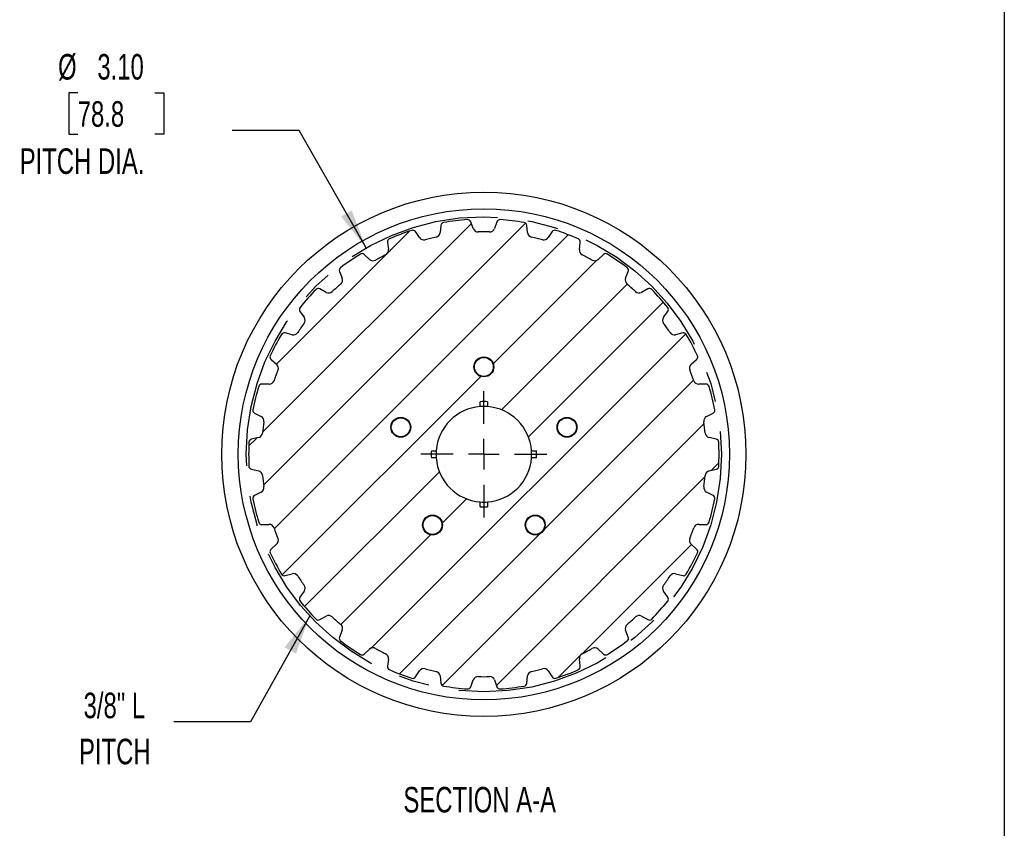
# Model space of a CAD drawing. Header units: inches. Extents: x 0.5 to 21.5, y 0.5 to 16.5.
# Tile 4 of 5: x 15.1 to 21.5, y 5.9 to 11.2. Entities that reach past the tile are written whole.
import ezdxf

# ---------------------------------------------------------------- set-up
doc = ezdxf.new("R2010")
doc.units = ezdxf.units.IN
doc.header["$LTSCALE"] = 2
doc.header["$MEASUREMENT"] = 0
doc.linetypes.add('CENTERX2', pattern=[0.8, 0.5, -0.1, 0.1, -0.1])
doc.layers.add('CENTER', color=40, linetype='CENTERX2')
doc.layers.add('HATCH', color=6, linetype='Continuous')
doc.layers.add('DIMENSIONS', color=140, linetype='Continuous', lineweight=25)
doc.layers.add('TEXT', color=140, linetype='Continuous', lineweight=25)
doc.styles.add('SLDTEXTSTYLE0', font='TXT', dxfattribs={"width": 0.7})
doc.dimstyles.new('SLDDIMSTYLE0', dxfattribs={"dimtxt": 0.169922, "dimasz": 0.26, "dimexe": 0, "dimexo": 0.0625, "dimgap": 0.04248, "dimtad": 0, "dimtih": 1, "dimtoh": 1, "dimrnd": 1e-09, "dimzin": 4, "dimdsep": 46, "dimtxsty": 'SLDTEXTSTYLE0', "dimsah": 1, "dimcen": 0, "dimadec": 0, "dimazin": 1, "dimtfac": 1, "dimtofl": 0, "dimtmove": 0, "dimatfit": 3, "dimfxl": 0, "dimfrac": 2, "dimtolj": 1, "dimtzin": 12, "dimarcsym": 0})
doc.dimstyles.new('SLDDIMSTYLE4', dxfattribs={"dimtxt": 0.18, "dimasz": 0.26, "dimexe": 0, "dimexo": 0.0625, "dimgap": 0, "dimtad": 0, "dimtih": 1, "dimtoh": 1, "dimdec": 0, "dimrnd": 1e-09, "dimzin": 0, "dimdsep": 46, "dimtxsty": 'Standard', "dimsah": 1, "dimcen": 0.09, "dimadec": 0, "dimazin": 0, "dimtfac": 0.26, "dimtdec": 0, "dimtofl": 0, "dimtmove": 0, "dimatfit": 3, "dimfxl": 0, "dimfrac": 2, "dimtolj": 1, "dimtzin": 0, "dimarcsym": 0})

# ---------------------------------------------------------------- blocks, each defined once
blk = doc.blocks.new('_D')
at = {"layer": 'DIMENSIONS'}
for p, q in [((15.4457, 10.7395), (15.3886, 10.7395)), ((15.3886, 10.7395), (15.3886, 10.4694)), ((15.9506, 10.7395), (16.0077, 10.7395)), ((16.0077, 10.7395), (16.0077, 10.4694)), ((16.8921, 10.4927), (16.4546, 10.4927)), ((17.3302, 9.7254), (16.8921, 10.4927)), ((15.3886, 10.4694), (15.4457, 10.4694)), ((16.0077, 10.4694), (15.9506, 10.4694))]:
    blk.add_line(p, q, dxfattribs=at)
blk.add_solid([(17.3302, 9.7254), (17.236, 9.971), (17.1665, 9.9314)], dxfattribs=at)
at = {"layer": 'DIMENSIONS', "char_height": 0.16667, "attachment_point": 1, "style": 'SLDTEXTSTYLE0'}
for s, insert in [('%%c', (15.3174, 10.9924)), ('3.10', (15.574, 10.9924)), ('78.8', (15.4457, 10.6843)), ('PITCH DIA.', (15.0667, 10.3762))]:
    blk.add_mtext(s, dxfattribs=dict(at, insert=insert))
blk = doc.blocks.new('SW_CENTERMARKSYMBOL_1')
at = {"layer": 'CENTER', "color": 0}
for p, q in [((0, 0.2), (0, 0.4125)), ((0, 0), (0, 0.1)), ((-0.2, 0), (-0.4125, 0)), ((0, 0), (-0.1, 0)), ((0, 0), (0, -0.1)), ((0, 0), (0.1, 0)), ((0.2, 0), (0.4125, 0)), ((0, -0.2), (0, -0.4125))]:
    blk.add_line(p, q, dxfattribs=at)

msp = doc.modelspace()

# ---------------------------------------------------------------- hatches: boundary and pattern name
at = {"layer": 'HATCH'}
h = msp.add_hatch(dxfattribs=at)
h.set_pattern_fill('ANSI31', color=256, scale=2, style=0)
edge = h.paths.add_edge_path(flags=0)
edge.add_arc((18.0995, 8.3775), 1.5368, 80.13655, 86.0173)
edge.add_arc((18.2048, 9.8898), 0.0209, 86.0173, 160)
edge.add_line((18.1852, 9.8969), (18.169, 9.8523))
edge.add_arc((18.1372, 9.8639), 0.0339, 268.55053, 340, ccw=False)
edge.add_arc((18.0995, 8.3775), 1.453, 88.55053, 91.44947)
edge.add_arc((18.0619, 9.8639), 0.0339, 200, 271.44947, ccw=False)
edge.add_line((18.0301, 9.8523), (18.0139, 9.8969))
edge.add_arc((17.9943, 9.8898), 0.0209, 20, 93.9827)
edge.add_arc((18.0995, 8.3775), 1.5368, 93.9827, 99.86345)
edge.add_arc((17.8399, 9.8711), 0.0209, 99.86345, 173.84615)
edge.add_line((17.8191, 9.8733), (17.814, 9.826))
edge.add_arc((17.7804, 9.8297), 0.0339, 282.39669, 353.84615, ccw=False)
edge.add_arc((18.0995, 8.3775), 1.453, 102.39669, 105.29562)
edge.add_arc((17.7073, 9.8117), 0.0339, 213.84615, 285.29562, ccw=False)
edge.add_line((17.6792, 9.7928), (17.6527, 9.8323))
edge.add_arc((17.6354, 9.8207), 0.0209, 33.84615, 107.82885)
edge.add_arc((18.0995, 8.3775), 1.5368, 107.82885, 113.70961)
edge.add_arc((17.49, 9.7655), 0.0209, 113.70961, 187.69231)
edge.add_line((17.4693, 9.7627), (17.4757, 9.7156))
edge.add_arc((17.4421, 9.7111), 0.0339, -63.75716, 7.69231, ccw=False)
edge.add_arc((18.0995, 8.3775), 1.453, 116.24284, 119.14177)
edge.add_arc((17.3755, 9.6761), 0.0339, 227.69231, 299.14177, ccw=False)
edge.add_line((17.3527, 9.6511), (17.3176, 9.6831))
edge.add_arc((17.3035, 9.6677), 0.0209, 47.69231, 121.67501)
edge.add_arc((18.0995, 8.3775), 1.5368, 121.67501, 127.55576)
edge.add_arc((17.1755, 9.5793), 0.0209, 127.55576, 201.53846)
edge.add_line((17.1561, 9.5716), (17.1736, 9.5274))
edge.add_arc((17.1421, 9.515), 0.0339, -49.91101, 21.53846, ccw=False)
edge.add_arc((18.0995, 8.3775), 1.453, 130.08899, 132.98793)
edge.add_arc((17.0858, 9.4651), 0.0339, 241.53846, 312.98793, ccw=False)
edge.add_line((17.0696, 9.4354), (17.0279, 9.458))
edge.add_arc((17.0179, 9.4397), 0.0209, 61.53846, 135.52116)
edge.add_arc((18.0995, 8.3775), 1.5368, 135.52116, 141.40192)
edge.add_arc((16.9148, 9.3233), 0.0209, 141.40192, 215.38462)
edge.add_line((16.8978, 9.3112), (16.9253, 9.2724))
edge.add_arc((16.8977, 9.2528), 0.0339, -36.06485, 35.38462, ccw=False)
edge.add_arc((18.0995, 8.3775), 1.453, 143.93515, 146.83408)
edge.add_arc((16.855, 9.1909), 0.0339, 255.38462, 326.83408, ccw=False)
edge.add_line((16.8464, 9.1581), (16.8004, 9.1701))
edge.add_arc((16.7952, 9.15), 0.0209, 75.38462, 149.36731)
edge.add_arc((18.0995, 8.3775), 1.5368, 149.36731, 155.24807)
edge.add_arc((16.7229, 9.0122), 0.0209, 155.24807, 229.23077)
edge.add_line((16.7093, 8.9964), (16.7452, 8.9654))
edge.add_arc((16.7231, 8.9398), 0.0339, -22.2187, 49.23077, ccw=False)
edge.add_arc((18.0995, 8.3775), 1.453, 157.7813, 160.68024)
edge.add_arc((16.6965, 8.8694), 0.0339, 269.23077, 340.68024, ccw=False)
edge.add_line((16.696, 8.8356), (16.6485, 8.8362))
edge.add_arc((16.6482, 8.8153), 0.0209, 89.23077, 163.21347)
edge.add_arc((18.0995, 8.3775), 1.5368, 163.21347, 169.09422)
edge.add_arc((16.611, 8.6643), 0.0209, 169.09422, 243.07692)
edge.add_line((16.6015, 8.6457), (16.6439, 8.6242))
edge.add_arc((16.6286, 8.594), 0.0339, -8.37254, 63.07692, ccw=False)
edge.add_arc((18.0995, 8.3775), 1.453, 171.62746, 174.52639)
edge.add_arc((16.6195, 8.5194), 0.0339, 283.07692, 354.52639, ccw=False)
edge.add_line((16.6272, 8.4864), (16.5809, 8.4756))
edge.add_arc((16.5856, 8.4553), 0.0209, 103.07692, 177.05962)
edge.add_arc((18.0995, 8.3775), 1.5368, 177.05962, 182.94038)
edge.add_arc((16.5856, 8.2998), 0.0209, 182.94038, 256.92308)
edge.add_line((16.5809, 8.2794), (16.6272, 8.2687))
edge.add_arc((16.6195, 8.2357), 0.0339, 5.47361, 76.92308, ccw=False)
edge.add_arc((18.0995, 8.3775), 1.453, 185.47361, 188.37254)
edge.add_arc((16.6286, 8.161), 0.0339, -63.07692, 8.37254, ccw=False)
edge.add_line((16.6439, 8.1308), (16.6015, 8.1093))
edge.add_arc((16.611, 8.0907), 0.0209, 116.92308, 190.90578)
edge.add_arc((18.0995, 8.3775), 1.5368, 190.90578, 196.78653)
edge.add_arc((16.6482, 7.9397), 0.0209, 196.78653, 270.76923)
edge.add_line((16.6485, 7.9188), (16.696, 7.9195))
edge.add_arc((16.6965, 7.8856), 0.0339, 19.31976, 90.76923, ccw=False)
edge.add_arc((18.0995, 8.3775), 1.453, 199.31976, 202.2187)
edge.add_arc((16.7231, 7.8153), 0.0339, -49.23077, 22.2187, ccw=False)
edge.add_line((16.7452, 7.7897), (16.7093, 7.7586))
edge.add_arc((16.7229, 7.7428), 0.0209, 130.76923, 204.75193)
edge.add_arc((18.0995, 8.3775), 1.5368, 204.75193, 210.63269)
edge.add_arc((16.7952, 7.6051), 0.0209, 210.63269, 284.61538)
edge.add_line((16.8004, 7.5849), (16.8464, 7.5969))
edge.add_arc((16.855, 7.5641), 0.0339, 33.16592, 104.61538, ccw=False)
edge.add_arc((18.0995, 8.3775), 1.453, 213.16592, 216.06485)
edge.add_arc((16.8977, 7.5022), 0.0339, -35.38462, 36.06485, ccw=False)
edge.add_line((16.9253, 7.4826), (16.8978, 7.4439))
edge.add_arc((16.9148, 7.4318), 0.0209, 144.61538, 218.59808)
edge.add_arc((18.0995, 8.3775), 1.5368, 218.59808, 224.47884)
edge.add_arc((17.0179, 7.3154), 0.0209, 224.47884, 298.46154)
edge.add_line((17.0279, 7.297), (17.0696, 7.3197))
edge.add_arc((17.0858, 7.2899), 0.0339, 47.01207, 118.46154, ccw=False)
edge.add_arc((18.0995, 8.3775), 1.453, 227.01207, 229.91101)
edge.add_arc((17.1421, 7.2401), 0.0339, -21.53846, 49.91101, ccw=False)
edge.add_line((17.1736, 7.2276), (17.1561, 7.1834))
edge.add_arc((17.1755, 7.1757), 0.0209, 158.46154, 232.44424)
edge.add_arc((18.0995, 8.3775), 1.5368, 232.44424, 238.32499)
edge.add_arc((17.3035, 7.0874), 0.0209, 238.32499, 312.30769)
edge.add_line((17.3176, 7.072), (17.3527, 7.104))
edge.add_arc((17.3755, 7.0789), 0.0339, 60.85823, 132.30769, ccw=False)
edge.add_arc((18.0995, 8.3775), 1.453, 240.85823, 243.75716)
edge.add_arc((17.4421, 7.044), 0.0339, -7.69231, 63.75716, ccw=False)
edge.add_line((17.4757, 7.0394), (17.4693, 6.9923))
edge.add_arc((17.49, 6.9895), 0.0209, 172.30769, 246.29039)
edge.add_arc((18.0995, 8.3775), 1.5368, 246.29039, 252.17115)
edge.add_arc((17.6354, 6.9344), 0.0209, 252.17115, 326.15385)
edge.add_line((17.6527, 6.9228), (17.6792, 6.9622))
edge.add_arc((17.7073, 6.9434), 0.0339, 74.70438, 146.15385, ccw=False)
edge.add_arc((18.0995, 8.3775), 1.453, 254.70438, 257.60331)
edge.add_arc((17.7804, 6.9254), 0.0339, 6.15385, 77.60331, ccw=False)
edge.add_line((17.814, 6.929), (17.8191, 6.8818))
edge.add_arc((17.8399, 6.884), 0.0209, 186.15385, 260.13655)
edge.add_arc((18.0995, 8.3775), 1.5368, 260.13655, 266.0173)
edge.add_arc((17.9943, 6.8652), 0.0209, 266.0173, 340)
edge.add_line((18.0139, 6.8581), (18.0301, 6.9028))
edge.add_arc((18.0619, 6.8912), 0.0339, 88.55053, 160, ccw=False)
edge.add_arc((18.0995, 8.3775), 1.453, 268.55053, 271.44947)
edge.add_arc((18.1372, 6.8912), 0.0339, 20, 91.44947, ccw=False)
edge.add_line((18.169, 6.9028), (18.1852, 6.8581))
edge.add_arc((18.2048, 6.8652), 0.0209, 200, 273.9827)
edge.add_arc((18.0995, 8.3775), 1.5368, 273.9827, 279.86345)
edge.add_arc((18.3592, 6.884), 0.0209, 279.86345, 353.84615)
edge.add_line((18.38, 6.8818), (18.3851, 6.929))
edge.add_arc((18.4187, 6.9254), 0.0339, 102.39669, 173.84615, ccw=False)
edge.add_arc((18.0995, 8.3775), 1.453, 282.39669, 285.29562)
edge.add_arc((18.4918, 6.9434), 0.0339, 33.84615, 105.29562, ccw=False)
edge.add_line((18.5199, 6.9622), (18.5464, 6.9228))
edge.add_arc((18.5637, 6.9344), 0.0209, 213.84615, 287.82885)
edge.add_arc((18.0995, 8.3775), 1.5368, 287.82885, 293.70961)
edge.add_arc((18.7091, 6.9895), 0.0209, 293.70961, 367.69231)
edge.add_line((18.7298, 6.9923), (18.7234, 7.0394))
edge.add_arc((18.757, 7.044), 0.0339, 116.24284, 187.69231, ccw=False)
edge.add_arc((18.0995, 8.3775), 1.453, 296.24284, 299.14177)
edge.add_arc((18.8236, 7.0789), 0.0339, 47.69231, 119.14177, ccw=False)
edge.add_line((18.8464, 7.104), (18.8815, 7.072))
edge.add_arc((18.8956, 7.0874), 0.0209, 227.69231, 301.67501)
edge.add_arc((18.0995, 8.3775), 1.5368, 301.67501, 307.55576)
edge.add_arc((19.0236, 7.1757), 0.0209, 307.55576, 381.53846)
edge.add_line((19.043, 7.1834), (19.0255, 7.2276))
edge.add_arc((19.057, 7.2401), 0.0339, 130.08899, 201.53846, ccw=False)
edge.add_arc((18.0995, 8.3775), 1.453, 310.08899, 312.98793)
edge.add_arc((19.1133, 7.2899), 0.0339, 61.53846, 132.98793, ccw=False)
edge.add_line((19.1295, 7.3197), (19.1712, 7.297))
edge.add_arc((19.1812, 7.3154), 0.0209, 241.53846, 315.52116)
edge.add_arc((18.0995, 8.3775), 1.5368, 315.52116, 321.40192)
edge.add_arc((19.2843, 7.4318), 0.0209, 321.40192, 395.38462)
edge.add_line((19.3013, 7.4439), (19.2738, 7.4826))
edge.add_arc((19.3014, 7.5022), 0.0339, 143.93515, 215.38462, ccw=False)
edge.add_arc((18.0995, 8.3775), 1.453, 323.93515, 326.83408)
edge.add_arc((19.3441, 7.5641), 0.0339, 75.38462, 146.83408, ccw=False)
edge.add_line((19.3527, 7.5969), (19.3987, 7.5849))
edge.add_arc((19.4039, 7.6051), 0.0209, 255.38462, 329.36731)
edge.add_arc((18.0995, 8.3775), 1.5368, 329.36731, 335.24807)
edge.add_arc((19.4762, 7.7428), 0.0209, 335.24807, 409.23077)
edge.add_line((19.4898, 7.7586), (19.4539, 7.7897))
edge.add_arc((19.476, 7.8153), 0.0339, 157.7813, 229.23077, ccw=False)
edge.add_arc((18.0995, 8.3775), 1.453, 337.7813, 340.68024)
edge.add_arc((19.5026, 7.8856), 0.0339, 89.23077, 160.68024, ccw=False)
edge.add_line((19.5031, 7.9195), (19.5506, 7.9188))
edge.add_arc((19.5509, 7.9397), 0.0209, 269.23077, 343.21347)
edge.add_arc((18.0995, 8.3775), 1.5368, 343.21347, 349.09422)
edge.add_arc((19.5881, 8.0907), 0.0209, 349.09422, 423.07692)
edge.add_line((19.5976, 8.1093), (19.5552, 8.1308))
edge.add_arc((19.5705, 8.161), 0.0339, 171.62746, 243.07692, ccw=False)
edge.add_arc((18.0995, 8.3775), 1.453, 351.62746, 354.52639)
edge.add_arc((19.5796, 8.2357), 0.0339, 103.07692, 174.52639, ccw=False)
edge.add_line((19.5719, 8.2687), (19.6182, 8.2794))
edge.add_arc((19.6135, 8.2998), 0.0209, 283.07692, 357.05962)
edge.add_arc((18.0995, 8.3775), 1.5368, 357.05962, 362.94038)
edge.add_arc((19.6135, 8.4553), 0.0209, 2.94038, 76.92308)
edge.add_line((19.6182, 8.4756), (19.5719, 8.4864))
edge.add_arc((19.5796, 8.5194), 0.0339, 185.47361, 256.92308, ccw=False)
edge.add_arc((18.0995, 8.3775), 1.453, 5.47361, 8.37254)
edge.add_arc((19.5705, 8.594), 0.0339, 116.92308, 188.37254, ccw=False)
edge.add_line((19.5552, 8.6242), (19.5976, 8.6457))
edge.add_arc((19.5881, 8.6643), 0.0209, 296.92308, 370.90578)
edge.add_arc((18.0995, 8.3775), 1.5368, 10.90578, 16.78653)
edge.add_arc((19.5509, 8.8153), 0.0209, 16.78653, 90.76923)
edge.add_line((19.5506, 8.8362), (19.5031, 8.8356))
edge.add_arc((19.5026, 8.8694), 0.0339, 199.31976, 270.76923, ccw=False)
edge.add_arc((18.0995, 8.3775), 1.453, 19.31976, 22.2187)
edge.add_arc((19.476, 8.9398), 0.0339, 130.76923, 202.2187, ccw=False)
edge.add_line((19.4539, 8.9654), (19.4898, 8.9964))
edge.add_arc((19.4762, 9.0122), 0.0209, 310.76923, 384.75193)
edge.add_arc((18.0995, 8.3775), 1.5368, 24.75193, 30.63269)
edge.add_arc((19.4039, 9.15), 0.0209, 30.63269, 104.61538)
edge.add_line((19.3987, 9.1701), (19.3527, 9.1581))
edge.add_arc((19.3441, 9.1909), 0.0339, 213.16592, 284.61538, ccw=False)
edge.add_arc((18.0995, 8.3775), 1.453, 33.16592, 36.06485)
edge.add_arc((19.3014, 9.2528), 0.0339, 144.61538, 216.06485, ccw=False)
edge.add_line((19.2738, 9.2724), (19.3013, 9.3112))
edge.add_arc((19.2843, 9.3233), 0.0209, 324.61538, 398.59808)
edge.add_arc((18.0995, 8.3775), 1.5368, 38.59808, 44.47884)
edge.add_arc((19.1812, 9.4397), 0.0209, 44.47884, 118.46154)
edge.add_line((19.1712, 9.458), (19.1295, 9.4354))
edge.add_arc((19.1133, 9.4651), 0.0339, 227.01207, 298.46154, ccw=False)
edge.add_arc((18.0995, 8.3775), 1.453, 47.01207, 49.91101)
edge.add_arc((19.057, 9.515), 0.0339, 158.46154, 229.91101, ccw=False)
edge.add_line((19.0255, 9.5274), (19.043, 9.5716))
edge.add_arc((19.0236, 9.5793), 0.0209, 338.46154, 412.44424)
edge.add_arc((18.0995, 8.3775), 1.5368, 52.44424, 58.32499)
edge.add_arc((18.8956, 9.6677), 0.0209, 58.32499, 132.30769)
edge.add_line((18.8815, 9.6831), (18.8464, 9.6511))
edge.add_arc((18.8236, 9.6761), 0.0339, 240.85823, 312.30769, ccw=False)
edge.add_arc((18.0995, 8.3775), 1.453, 60.85823, 63.75716)
edge.add_arc((18.757, 9.7111), 0.0339, 172.30769, 243.75716, ccw=False)
edge.add_line((18.7234, 9.7156), (18.7298, 9.7627))
edge.add_arc((18.7091, 9.7655), 0.0209, 352.30769, 426.29039)
edge.add_arc((18.0995, 8.3775), 1.5368, 66.29039, 72.17115)
edge.add_arc((18.5637, 9.8207), 0.0209, 72.17115, 146.15385)
edge.add_line((18.5464, 9.8323), (18.5199, 9.7928))
edge.add_arc((18.4918, 9.8117), 0.0339, 254.70438, 326.15385, ccw=False)
edge.add_arc((18.0995, 8.3775), 1.453, 74.70438, 77.60331)
edge.add_arc((18.4187, 9.8297), 0.0339, 186.15385, 257.60331, ccw=False)
edge.add_line((18.3851, 9.826), (18.38, 9.8733))
edge.add_arc((18.3592, 9.8711), 0.0209, 6.15385, 80.13655)
edge = h.paths.add_edge_path(flags=0)
edge.add_arc((18.0995, 8.3775), 0.3125, 274.33515, 355.66485, ccw=False)
edge.add_line((18.1232, 8.0659), (18.1232, 8.0343))
edge.add_arc((18.0995, 8.3775), 0.344, 266.06304, 273.93696, ccw=False)
edge.add_line((18.0759, 8.0343), (18.0759, 8.0659))
edge.add_arc((18.0995, 8.3775), 0.3125, 184.33515, 265.66485, ccw=False)
edge.add_line((17.7879, 8.3539), (17.7563, 8.3539))
edge.add_arc((18.0995, 8.3775), 0.344, 176.06304, 183.93696, ccw=False)
edge.add_line((17.7563, 8.4011), (17.7879, 8.4011))
edge.add_arc((18.0995, 8.3775), 0.3125, 94.33515, 175.66485, ccw=False)
edge.add_line((18.0759, 8.6891), (18.0759, 8.7208))
edge.add_arc((18.0995, 8.3775), 0.344, 86.06304, 93.93696, ccw=False)
edge.add_line((18.1232, 8.7208), (18.1232, 8.6891))
edge.add_arc((18.0995, 8.3775), 0.3125, 4.33515, 85.66485, ccw=False)
edge.add_line((18.4112, 8.4011), (18.4428, 8.4011))
edge.add_arc((18.0995, 8.3775), 0.344, -3.93696, 3.93696, ccw=False)
edge.add_line((18.4428, 8.3539), (18.4112, 8.3539))
edge = h.paths.add_edge_path(flags=0)
edge.add_arc((18.0995, 8.9484), 0.065, 0, 360)
edge = h.paths.add_edge_path(flags=0)
edge.add_arc((18.4351, 7.9157), 0.065, 0, 360)
edge = h.paths.add_edge_path(flags=0)
edge.add_arc((17.5566, 8.5539), 0.065, 0, 360)
edge = h.paths.add_edge_path(flags=0)
edge.add_arc((17.764, 7.9157), 0.065, 0, 360)
edge = h.paths.add_edge_path(flags=0)
edge.add_arc((18.6425, 8.5539), 0.065, 0, 360)

# ---------------------------------------------------------------- linework, layer by layer
for p, q in [((17.8191, 9.8733), (17.814, 9.826)), ((18.0301, 9.8523), (18.0139, 9.8969)), ((18.1852, 9.8969), (18.169, 9.8523)), ((18.3851, 9.826), (18.38, 9.8733)), ((17.6792, 9.7928), (17.6527, 9.8323)), ((18.5464, 9.8323), (18.5199, 9.7928)), ((17.4693, 9.7627), (17.4757, 9.7156)), ((18.7234, 9.7156), (18.7298, 9.7627)), ((17.3527, 9.6511), (17.3176, 9.6831)), ((18.8815, 9.6831), (18.8464, 9.6511)), ((17.1561, 9.5716), (17.1736, 9.5274)), ((19.0255, 9.5274), (19.043, 9.5716)), ((17.0696, 9.4354), (17.0279, 9.458)), ((19.1712, 9.458), (19.1295, 9.4354)), ((16.8978, 9.3112), (16.9253, 9.2724)), ((19.2738, 9.2724), (19.3013, 9.3112)), ((16.8464, 9.1581), (16.8004, 9.1701)), ((19.3987, 9.1701), (19.3527, 9.1581)), ((16.7093, 8.9964), (16.7452, 8.9654)), ((19.4539, 8.9654), (19.4898, 8.9964)), ((16.696, 8.8356), (16.6485, 8.8362)), ((19.5506, 8.8362), (19.5031, 8.8356)), ((18.0759, 8.6891), (18.0759, 8.7208)), ((18.1232, 8.7208), (18.1232, 8.6891)), ((16.6015, 8.6457), (16.6439, 8.6242)), ((19.5552, 8.6242), (19.5976, 8.6457)), ((16.6272, 8.4864), (16.5809, 8.4756)), ((19.6182, 8.4756), (19.5719, 8.4864)), ((17.7563, 8.4011), (17.7879, 8.4011)), ((18.4112, 8.4011), (18.4428, 8.4011)), ((17.7879, 8.3539), (17.7563, 8.3539)), ((18.4428, 8.3539), (18.4112, 8.3539)), ((16.5809, 8.2794), (16.6272, 8.2687)), ((19.5719, 8.2687), (19.6182, 8.2794)), ((16.6439, 8.1308), (16.6015, 8.1093)), ((19.5976, 8.1093), (19.5552, 8.1308)), ((18.0759, 8.0343), (18.0759, 8.0659)), ((18.1232, 8.0659), (18.1232, 8.0343)), ((16.6485, 7.9188), (16.696, 7.9195)), ((19.5031, 7.9195), (19.5506, 7.9188)), ((16.7452, 7.7897), (16.7093, 7.7586)), ((19.4898, 7.7586), (19.4539, 7.7897)), ((16.8004, 7.5849), (16.8464, 7.5969)), ((19.3527, 7.5969), (19.3987, 7.5849)), ((16.9253, 7.4826), (16.8978, 7.4439)), ((19.3013, 7.4439), (19.2738, 7.4826)), ((17.0279, 7.297), (17.0696, 7.3197)), ((19.1295, 7.3197), (19.1712, 7.297)), ((17.1736, 7.2276), (17.1561, 7.1834)), ((19.043, 7.1834), (19.0255, 7.2276)), ((17.3176, 7.072), (17.3527, 7.104)), ((18.8464, 7.104), (18.8815, 7.072)), ((17.4757, 7.0394), (17.4693, 6.9923)), ((18.7298, 6.9923), (18.7234, 7.0394)), ((17.6527, 6.9228), (17.6792, 6.9622)), ((18.5199, 6.9622), (18.5464, 6.9228)), ((17.814, 6.929), (17.8191, 6.8818)), ((18.0139, 6.8581), (18.0301, 6.9028)), ((18.169, 6.9028), (18.1852, 6.8581)), ((18.38, 6.8818), (18.3851, 6.929))]:
    msp.add_line(p, q)
for centre, radius in [((18.0995, 8.3775), 1.7126), ((18.0995, 8.3775), 1.6043), ((18.0995, 8.9484), 0.065), ((18.0995, 8.9484), 0.0618), ((17.5566, 8.5539), 0.065), ((17.5566, 8.5539), 0.0618), ((18.6425, 8.5539), 0.065), ((18.6425, 8.5539), 0.0618), ((17.764, 7.9157), 0.065), ((17.764, 7.9157), 0.0618), ((18.4351, 7.9157), 0.065), ((18.4351, 7.9157), 0.0618)]:
    msp.add_circle(centre, radius)
for centre, radius, start, end in [((18.0995, 8.3775), 1.5368, 93.9827, 99.86345), ((17.9943, 9.8898), 0.0209, 20, 93.9827), ((18.2048, 9.8898), 0.0209, 86.0173, 160), ((18.0995, 8.3775), 1.5368, 80.13655, 86.0173), ((17.8399, 9.8711), 0.0209, 99.86345, 173.84615), ((18.0619, 9.8639), 0.0339, 200, 271.44947), ((18.1372, 9.8639), 0.0339, 268.55053, 340), ((18.3592, 9.8711), 0.0209, 6.15385, 80.13655), ((17.49, 9.7655), 0.0209, 113.70961, 187.69231), ((18.0995, 8.3775), 1.5368, 107.82885, 113.70961), ((17.6354, 9.8207), 0.0209, 33.84615, 107.82885), ((17.7073, 9.8117), 0.0339, 213.84615, 285.29562), ((18.0995, 8.3775), 1.453, 102.39669, 105.29562), ((17.7804, 9.8297), 0.0339, 282.39669, 353.84615), ((18.0995, 8.3775), 1.453, 88.55053, 91.44947), ((18.4187, 9.8297), 0.0339, 186.15385, 257.60331), ((18.0995, 8.3775), 1.453, 74.70438, 77.60331), ((18.4918, 9.8117), 0.0339, 254.70438, 326.15385), ((18.5637, 9.8207), 0.0209, 72.17115, 146.15385), ((18.0995, 8.3775), 1.5368, 66.29039, 72.17115), ((18.7091, 9.7655), 0.0209, 352.30769, 66.29039), ((17.4421, 9.7111), 0.0339, 296.24284, 7.69231), ((18.757, 9.7111), 0.0339, 172.30769, 243.75716), ((18.0995, 8.3775), 1.5368, 121.67501, 127.55576), ((17.3035, 9.6677), 0.0209, 47.69231, 121.67501), ((17.3755, 9.6761), 0.0339, 227.69231, 299.14177), ((18.0995, 8.3775), 1.453, 116.24284, 119.14177), ((18.0995, 8.3775), 1.453, 60.85823, 63.75716), ((18.8236, 9.6761), 0.0339, 240.85823, 312.30769), ((18.8956, 9.6677), 0.0209, 58.32499, 132.30769), ((18.0995, 8.3775), 1.5368, 52.44424, 58.32499), ((17.1755, 9.5793), 0.0209, 127.55576, 201.53846), ((19.0236, 9.5793), 0.0209, 338.46154, 52.44424), ((17.1421, 9.515), 0.0339, 310.08899, 21.53846), ((19.057, 9.515), 0.0339, 158.46154, 229.91101), ((17.0179, 9.4397), 0.0209, 61.53846, 135.52116), ((18.0995, 8.3775), 1.453, 130.08899, 132.98793), ((18.0995, 8.3775), 1.453, 47.01207, 49.91101), ((19.1812, 9.4397), 0.0209, 44.47884, 118.46154), ((18.0995, 8.3775), 1.5368, 135.52116, 141.40192), ((17.0858, 9.4651), 0.0339, 241.53846, 312.98793), ((19.1133, 9.4651), 0.0339, 227.01207, 298.46154), ((18.0995, 8.3775), 1.5368, 38.59808, 44.47884), ((16.9148, 9.3233), 0.0209, 141.40192, 215.38462), ((19.2843, 9.3233), 0.0209, 324.61538, 38.59808), ((16.8977, 9.2528), 0.0339, 323.93515, 35.38462), ((19.3014, 9.2528), 0.0339, 144.61538, 216.06485), ((18.0995, 8.3775), 1.453, 143.93515, 146.83408), ((18.0995, 8.3775), 1.453, 33.16592, 36.06485), ((18.0995, 8.3775), 1.5368, 149.36731, 155.24807), ((16.7952, 9.15), 0.0209, 75.38462, 149.36731), ((16.855, 9.1909), 0.0339, 255.38462, 326.83408), ((19.3441, 9.1909), 0.0339, 213.16592, 284.61538), ((19.4039, 9.15), 0.0209, 30.63269, 104.61538), ((18.0995, 8.3775), 1.5368, 24.75193, 30.63269), ((16.7229, 9.0122), 0.0209, 155.24807, 229.23077), ((19.4762, 9.0122), 0.0209, 310.76923, 24.75193), ((16.7231, 8.9398), 0.0339, 337.7813, 49.23077), ((19.476, 8.9398), 0.0339, 130.76923, 202.2187), ((18.0995, 8.3775), 1.453, 157.7813, 160.68024), ((18.0995, 8.3775), 1.453, 19.31976, 22.2187), ((18.0995, 8.3775), 1.5368, 163.21347, 169.09422), ((16.6482, 8.8153), 0.0209, 89.23077, 163.21347), ((16.6965, 8.8694), 0.0339, 269.23077, 340.68024), ((19.5026, 8.8694), 0.0339, 199.31976, 270.76923), ((19.5509, 8.8153), 0.0209, 16.78653, 90.76923), ((18.0995, 8.3775), 1.5368, 10.90578, 16.78653), ((18.0995, 8.3775), 0.3125, 94.33515, 175.66485), ((18.0995, 8.3775), 0.344, 86.06304, 93.93696), ((18.0995, 8.3775), 0.3125, 85.66485, 94.33515), ((18.0995, 8.3775), 0.3125, 4.33515, 85.66485), ((16.611, 8.6643), 0.0209, 169.09422, 243.07692), ((16.6286, 8.594), 0.0339, 351.62746, 63.07692), ((19.5705, 8.594), 0.0339, 116.92308, 188.37254), ((19.5881, 8.6643), 0.0209, 296.92308, 10.90578), ((18.0995, 8.3775), 1.453, 171.62746, 174.52639), ((18.0995, 8.3775), 1.453, 5.47361, 8.37254), ((16.6195, 8.5194), 0.0339, 283.07692, 354.52639), ((19.5796, 8.5194), 0.0339, 185.47361, 256.92308), ((18.0995, 8.3775), 1.5368, 177.05962, 182.94038), ((16.5856, 8.4553), 0.0209, 103.07692, 177.05962), ((19.6135, 8.4553), 0.0209, 2.94038, 76.92308), ((18.0995, 8.3775), 1.5368, 357.05962, 2.94038), ((18.0995, 8.3775), 0.344, 176.06304, 183.93696), ((18.0995, 8.3775), 0.3125, 175.66485, 184.33515), ((18.0995, 8.3775), 0.3125, 355.66485, 4.33515), ((18.0995, 8.3775), 0.344, 356.06304, 3.93696), ((18.0995, 8.3775), 0.3125, 184.33515, 265.66485), ((18.0995, 8.3775), 0.3125, 274.33515, 355.66485), ((16.5856, 8.2998), 0.0209, 182.94038, 256.92308), ((16.6195, 8.2357), 0.0339, 5.47361, 76.92308), ((18.0995, 8.3775), 1.453, 185.47361, 188.37254), ((18.0995, 8.3775), 1.453, 351.62746, 354.52639), ((19.5796, 8.2357), 0.0339, 103.07692, 174.52639), ((19.6135, 8.2998), 0.0209, 283.07692, 357.05962), ((16.611, 8.0907), 0.0209, 116.92308, 190.90578), ((16.6286, 8.161), 0.0339, 296.92308, 8.37254), ((19.5705, 8.161), 0.0339, 171.62746, 243.07692), ((19.5881, 8.0907), 0.0209, 349.09422, 63.07692), ((18.0995, 8.3775), 1.5368, 190.90578, 196.78653), ((18.0995, 8.3775), 0.3125, 265.66485, 274.33515), ((18.0995, 8.3775), 1.5368, 343.21347, 349.09422), ((18.0995, 8.3775), 0.344, 266.06304, 273.93696), ((16.6482, 7.9397), 0.0209, 196.78653, 270.76923), ((16.6965, 7.8856), 0.0339, 19.31976, 90.76923), ((19.5026, 7.8856), 0.0339, 89.23077, 160.68024), ((19.5509, 7.9397), 0.0209, 269.23077, 343.21347), ((18.0995, 8.3775), 1.453, 199.31976, 202.2187), ((18.0995, 8.3775), 1.453, 337.7813, 340.68024), ((16.7231, 7.8153), 0.0339, 310.76923, 22.2187), ((19.476, 7.8153), 0.0339, 157.7813, 229.23077), ((16.7229, 7.7428), 0.0209, 130.76923, 204.75193), ((18.0995, 8.3775), 1.5368, 204.75193, 210.63269), ((18.0995, 8.3775), 1.5368, 329.36731, 335.24807), ((19.4762, 7.7428), 0.0209, 335.24807, 49.23077), ((16.7952, 7.6051), 0.0209, 210.63269, 284.61538), ((16.855, 7.5641), 0.0339, 33.16592, 104.61538), ((19.3441, 7.5641), 0.0339, 75.38462, 146.83408), ((19.4039, 7.6051), 0.0209, 255.38462, 329.36731), ((18.0995, 8.3775), 1.453, 213.16592, 216.06485), ((18.0995, 8.3775), 1.453, 323.93515, 326.83408), ((16.8977, 7.5022), 0.0339, 324.61538, 36.06485), ((19.3014, 7.5022), 0.0339, 143.93515, 215.38462), ((16.9148, 7.4318), 0.0209, 144.61538, 218.59808), ((18.0995, 8.3775), 1.5368, 218.59808, 224.47884), ((18.0995, 8.3775), 1.5368, 315.52116, 321.40192), ((19.2843, 7.4318), 0.0209, 321.40192, 35.38462), ((17.0179, 7.3154), 0.0209, 224.47884, 298.46154), ((17.0858, 7.2899), 0.0339, 47.01207, 118.46154), ((18.0995, 8.3775), 1.453, 227.01207, 229.91101), ((18.0995, 8.3775), 1.453, 310.08899, 312.98793), ((19.1133, 7.2899), 0.0339, 61.53846, 132.98793), ((19.1812, 7.3154), 0.0209, 241.53846, 315.52116), ((17.1421, 7.2401), 0.0339, 338.46154, 49.91101), ((19.057, 7.2401), 0.0339, 130.08899, 201.53846), ((17.1755, 7.1757), 0.0209, 158.46154, 232.44424), ((18.0995, 8.3775), 1.5368, 232.44424, 238.32499), ((18.0995, 8.3775), 1.5368, 301.67501, 307.55576), ((19.0236, 7.1757), 0.0209, 307.55576, 21.53846), ((17.3755, 7.0789), 0.0339, 60.85823, 132.30769), ((18.0995, 8.3775), 1.453, 240.85823, 243.75716), ((18.0995, 8.3775), 1.453, 296.24284, 299.14177), ((18.8236, 7.0789), 0.0339, 47.69231, 119.14177), ((17.3035, 7.0874), 0.0209, 238.32499, 312.30769), ((17.4421, 7.044), 0.0339, 352.30769, 63.75716), ((18.757, 7.044), 0.0339, 116.24284, 187.69231), ((18.8956, 7.0874), 0.0209, 227.69231, 301.67501), ((17.49, 6.9895), 0.0209, 172.30769, 246.29039), ((18.0995, 8.3775), 1.5368, 246.29039, 252.17115), ((17.7073, 6.9434), 0.0339, 74.70438, 146.15385), ((18.0995, 8.3775), 1.453, 254.70438, 257.60331), ((17.7804, 6.9254), 0.0339, 6.15385, 77.60331), ((18.4187, 6.9254), 0.0339, 102.39669, 173.84615), ((18.0995, 8.3775), 1.453, 282.39669, 285.29562), ((18.4918, 6.9434), 0.0339, 33.84615, 105.29562), ((18.0995, 8.3775), 1.5368, 287.82885, 293.70961), ((18.7091, 6.9895), 0.0209, 293.70961, 7.69231), ((17.6354, 6.9344), 0.0209, 252.17115, 326.15385), ((18.0619, 6.8912), 0.0339, 88.55053, 160), ((18.0995, 8.3775), 1.453, 268.55053, 271.44947), ((18.1372, 6.8912), 0.0339, 20, 91.44947), ((18.5637, 6.9344), 0.0209, 213.84615, 287.82885), ((17.8399, 6.884), 0.0209, 186.15385, 260.13655), ((18.0995, 8.3775), 1.5368, 260.13655, 266.0173), ((17.9943, 6.8652), 0.0209, 266.0173, 340), ((18.2048, 6.8652), 0.0209, 200, 273.9827), ((18.0995, 8.3775), 1.5368, 273.9827, 279.86345), ((18.3592, 6.884), 0.0209, 279.86345, 353.84615)]:
    msp.add_arc(centre, radius, start, end)
at = {"layer": 'CENTER', "linetype": 'CENTERX2'}
msp.add_circle((18.0995, 8.3775), 1.552, dxfattribs=at)
at = {"layer": 'TEXT'}
msp.add_line((21.5, 16.5), (21.5, 0.5), dxfattribs=at)

# ---------------------------------------------------------------- block references
at = {"layer": 'CENTER'}
msp.add_blockref('SW_CENTERMARKSYMBOL_1', (18.0995, 8.3775), dxfattribs=at)

# ---------------------------------------------------------------- texts
at = {"layer": 'TEXT', "attachment_point": 2, "style": 'SLDTEXTSTYLE0'}
for s, insert, char_height in [('3/8" L', (15.6854, 6.82), 0.16667), ('PITCH', (15.6881, 6.519), 0.16667), ('SECTION A-A', (18.0723, 6.2039), 0.166667)]:
    msp.add_mtext(s, dxfattribs=dict(at, insert=insert, char_height=char_height))

# ---------------------------------------------------------------- dimensions: what is measured, and where the dimension line sits
at = {"layer": 'DIMENSIONS'}
dim = msp.add_diameter_dim_2p(p1=(18.8689, 7.0297), p2=(17.3302, 9.7254), text='<>\\PPITCH DIA.', dimstyle='SLDDIMSTYLE0', dxfattribs=at)
dim.commit()
dim.dimension.update_dxf_attribs({"geometry": '_D', "text_midpoint": (15.6982, 10.5806), "dimtype": 163})

# ---------------------------------------------------------------- leaders
at = {"layer": 'TEXT'}
msp.add_leader([(16.9614, 7.3224), (16.5745, 6.6295), (16.0745, 6.6295)], dimstyle='SLDDIMSTYLE4', dxfattribs=at)

doc.saveas('drawing.dxf')
